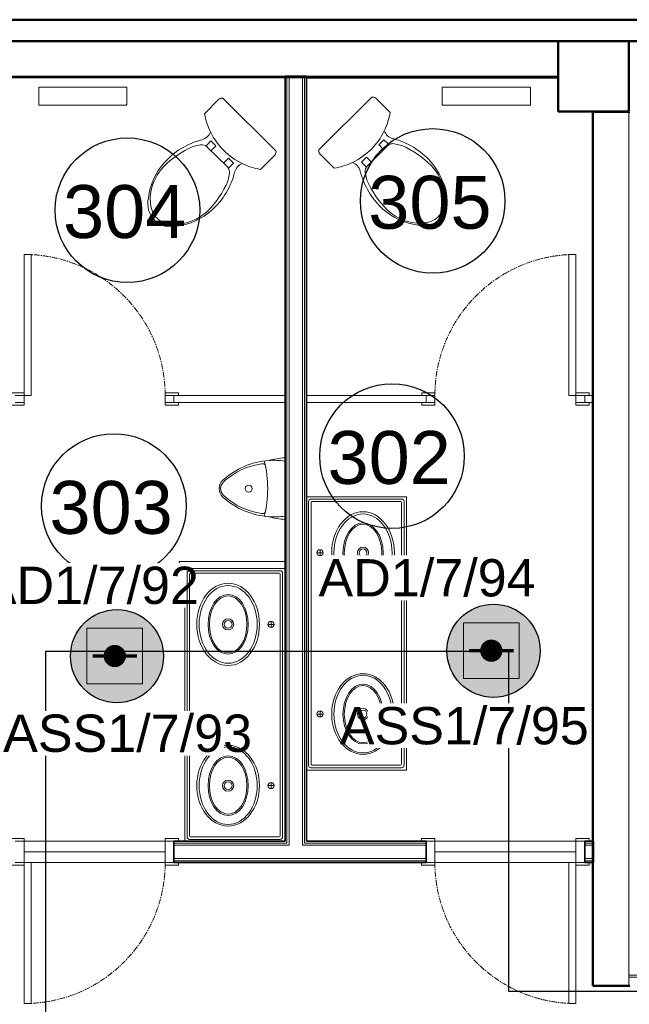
# Model space of a CAD drawing. Header units: millimetres. Extents: x -197461 to 862495, y -970068 to 63888.
# Tile 49 of 205: x -90478 to -87021, y -620227 to -614644. Entities that reach past the tile are written whole.
import ezdxf

# ---------------------------------------------------------------- set-up
doc = ezdxf.new("R2010")
doc.units = ezdxf.units.MM
doc.linetypes.add('CENTER', pattern=[50.8, 31.75, -6.35, 6.35, -6.35])
doc.layers.get('0').update_dxf_attribs({"linetype": 'CONTINUOUS'})
for name, color, linetype, lineweight in [('A-AREA-IDEN', 252, 'CONTINUOUS', 25), ('A-Door', 252, 'CONTINUOUS', 0), ('A-FLOR', 192, 'CONTINUOUS', 5), ('A-Glaz-Curt', 4, 'CONTINUOUS', 0), ('A-Wall', 252, 'CONTINUOUS', 0), ('I-WALL', 2, 'CONTINUOUS', 18), ('M-EQPM', 50, 'CONTINUOUS', 5), ('P-SANR-FIXT', 253, 'CONTINUOUS', 5), ('S-Cols', 52, 'CONTINUOUS', 0)]:
    doc.layers.add(name, color=color, linetype=linetype, lineweight=lineweight)
doc.layers.add('UAS', color=240, linetype='CONTINUOUS')
doc.styles.add('ARIAL', font='arialbd.ttf')
doc.styles.add('Arial_3', font='arial.ttf', dxfattribs={"height": 300})

# ---------------------------------------------------------------- blocks, each defined once
blk = doc.blocks.new('PBL_BIOR_pilndurvis - BIOR 1000 x 2100mm BIOR 1000 x 2100mm wc-4004867-Trešā stāva plāns uz atzīmes 6_800')
at = {"layer": 'A-Door'}
for p, q in [((-475, 20), (-475, 35)), ((-475, 35), (-400, 35)), ((-400, 20), (-450, 20)), ((-450, 20), (-400, 20)), ((-400, 35), (-400, 20)), ((-400, 20), (-400, -20)), ((400, 20), (400, 35)), ((400, 35), (475, 35)), ((450, 20), (400, 20)), ((400, -20), (400, 20)), ((400, 20), (450, 20)), ((475, 35), (475, 20)), ((-475, -35), (-475, -20)), ((-400, -35), (-475, -35)), ((-450, -20), (-400, -20)), ((-400, -20), (-450, -20)), ((-400, -20), (-400, -35)), ((360, -20), (360, -820)), ((400, -20), (360, -20)), ((400, -20), (400, -820)), ((400, -35), (400, -20)), ((400, -20), (450, -20)), ((450, -20), (400, -20)), ((475, -35), (400, -35)), ((475, -20), (475, -35)), ((400, -820), (360, -820))]:
    blk.add_line(p, q, dxfattribs=at)
at = {"layer": 'A-Door', "color": 250, "linetype": 'CENTER', "lineweight": 5}
blk.add_line((400, -20), (400, -820), dxfattribs=at)
blk.add_arc((400, -20), 800, 180, 270, dxfattribs=at)
blk = doc.blocks.new('PBL_BIOR_pilndurvis - BIOR 1000 x 2100mm BIOR 1000 x 2100mm wc-4004868-Trešā stāva plāns uz atzīmes 6_800')
at = {"layer": 'A-Door'}
for p, q in [((360, 20), (360, 820)), ((400, 820), (360, 820)), ((400, 20), (400, 820)), ((-400, 35), (-475, 35)), ((-475, 35), (-475, 20)), ((-450, 20), (-400, 20)), ((-400, 20), (-450, 20)), ((-400, 20), (-400, 35)), ((-400, -20), (-400, 20)), ((400, 20), (360, 20)), ((475, 35), (400, 35)), ((400, 35), (400, 20)), ((400, 20), (450, 20)), ((450, 20), (400, 20)), ((400, 20), (400, -20)), ((475, 20), (475, 35)), ((-475, -20), (-475, -35)), ((-475, -35), (-400, -35)), ((-400, -20), (-450, -20)), ((-450, -20), (-400, -20)), ((-400, -35), (-400, -20)), ((450, -20), (400, -20)), ((400, -20), (400, -35)), ((400, -20), (450, -20)), ((400, -35), (475, -35)), ((475, -35), (475, -20))]:
    blk.add_line(p, q, dxfattribs=at)
at = {"layer": 'A-Door', "color": 250, "linetype": 'CENTER', "lineweight": 5}
blk.add_line((400, 20), (400, 820), dxfattribs=at)
blk.add_arc((400, 20), 800, 90, 180, dxfattribs=at)
blk = doc.blocks.new('PBL_BIOR_pilndurvis - BIOR 1000 x 2100mm BIOR 1000 x 2100mm wc-4004859-Trešā stāva plāns uz atzīmes 6_800')
at = {"layer": 'A-Door'}
for p, q in [((-475, 60), (-475, 75)), ((-475, 75), (-400, 75)), ((-400, 60), (-450, 60)), ((-450, 60), (-400, 60)), ((-400, 75), (-400, 60)), ((-400, 60), (-400, -60)), ((400, 60), (400, 75)), ((400, 75), (475, 75)), ((450, 60), (400, 60)), ((400, -60), (400, 60)), ((400, 60), (450, 60)), ((475, 75), (475, 60)), ((-475, -75), (-475, -60)), ((-400, -75), (-475, -75)), ((-450, -60), (-400, -60)), ((-400, -60), (-450, -60)), ((-400, -60), (-400, -75)), ((360, -60), (360, -860)), ((400, -60), (360, -60)), ((400, -60), (400, -860)), ((400, -75), (400, -60)), ((400, -60), (450, -60)), ((450, -60), (400, -60)), ((475, -75), (400, -75)), ((475, -60), (475, -75)), ((400, -860), (360, -860))]:
    blk.add_line(p, q, dxfattribs=at)
at = {"layer": 'A-Door', "color": 250, "linetype": 'CENTER', "lineweight": 5}
blk.add_line((400, -60), (400, -860), dxfattribs=at)
blk.add_arc((400, -60), 800, 180, 270, dxfattribs=at)
blk = doc.blocks.new('PBL_BIOR_pilndurvis - BIOR 1000 x 2100mm BIOR 1000 x 2100mm wc-4004861-Trešā stāva plāns uz atzīmes 6_800')
at = {"layer": 'A-Door'}
for p, q in [((360, 60), (360, 860)), ((400, 860), (360, 860)), ((400, 60), (400, 860)), ((-400, 75), (-475, 75)), ((-475, 75), (-475, 60)), ((-450, 60), (-400, 60)), ((-400, 60), (-450, 60)), ((-400, 60), (-400, 75)), ((-400, -60), (-400, 60)), ((400, 60), (360, 60)), ((475, 75), (400, 75)), ((400, 75), (400, 60)), ((400, 60), (450, 60)), ((450, 60), (400, 60)), ((400, 60), (400, -60)), ((475, 60), (475, 75)), ((-475, -60), (-475, -75)), ((-475, -75), (-400, -75)), ((-400, -60), (-450, -60)), ((-450, -60), (-400, -60)), ((-400, -75), (-400, -60)), ((450, -60), (400, -60)), ((400, -60), (400, -75)), ((400, -60), (450, -60)), ((400, -75), (475, -75)), ((475, -75), (475, -60))]:
    blk.add_line(p, q, dxfattribs=at)
at = {"layer": 'A-Door', "color": 250, "linetype": 'CENTER', "lineweight": 5}
blk.add_line((400, 60), (400, 860), dxfattribs=at)
blk.add_arc((400, 60), 800, 90, 180, dxfattribs=at)
blk = doc.blocks.new('Toilet-Comfort_Height-Kohler-Cimarron-K_3589 - Not A Type - Load Type Catalog-1804652-Trešā stāva plāns uz atzīmes 6_800')
at = {"layer": 'P-SANR-FIXT'}
for p, q in [((211.9, 4.3), (-212, 4.3)), ((-223.8, -14.4), (-223.8, -130.8)), ((223.8, -130.8), (223.8, -15)), ((-89.9, -255.5), (-89.9, -214.7)), ((-89.9, -214.7), (-49.7, -214.7)), ((-49.7, -214.7), (-49.7, -253.8)), ((49.6, -214.7), (90, -214.7)), ((-116.1, -272), (-140, -309)), ((-80, -253.8), (80, -253.8)), ((116.1, -272), (140, -309))]:
    blk.add_line(p, q, dxfattribs=at)
for centre, radius, start, end in [((-196.8, -18.3), 27.3, 123.7395, 171.7827), ((196.8, -18.3), 27.3, 7.0436, 56.2605), ((0, 185.4), 387.4, 234.7031, 250.8624), ((0, 185.4), 387.4, 289.1376, 305.2969), ((-191.9, -209.7), 71.2, 329.1045, 24.1976), ((0, 183.9), 386, 250.7894, 289.2106), ((10066.3, -213.8), 10016.7, 180.0049, 180.22853), ((-7904.8, -229.1), 7994.8, 359.81155, 0.10344), ((191.9, -209.7), 71.2, 155.8024, 210.8955), ((234.8, -465.1), 426.1, 149.1045, 183.3444), ((-78.9, -301), 47.2, 91.4254, 142.1103), ((78.9, -301), 47.2, 37.8897, 88.5746), ((-234.8, -465.1), 426.1, 356.6556, 30.8955), ((387.8, -510.3), 564.9, 159.1237, 179.6919), ((-387.8, -510.3), 564.9, 0.3081, 20.8763), ((174.3, -468.6), 365.5, 183.3444, 218.1118), ((-174.3, -468.6), 365.5, 321.8882, 356.6556), ((105.1, -500.6), 282.3, 181.3465, 214.7495), ((-105.1, -500.6), 282.3, 325.2505, 358.6535), ((48.7, -539.7), 213.6, 214.7495, 243.1532), ((-48.7, -539.7), 213.6, 296.8468, 325.2505), ((0, -626), 132.2, 211.0388, 328.9612), ((-0.8, -637.6), 103.9, 243.1532, 270.4684), ((0.8, -637.6), 103.9, 269.5316, 296.8468)]:
    blk.add_arc(centre, radius, start, end, dxfattribs=at)
blk = doc.blocks.new('Toilet-Comfort_Height-Kohler-Cimarron-K_3589 - Not A Type - Load Type Catalog-1805338-Trešā stāva plāns uz atzīmes 6_800')
at = {"layer": 'P-SANR-FIXT'}
for p, q in [((-116.1, 272), (-140, 309)), ((116.1, 272), (140, 309)), ((-89.9, 255.5), (-89.9, 214.7)), ((-80, 253.8), (80, 253.8)), ((-49.7, 214.7), (-49.7, 253.8)), ((-89.9, 214.7), (-49.7, 214.7)), ((49.6, 214.7), (90, 214.7)), ((-223.8, 14.4), (-223.8, 130.8)), ((223.8, 130.8), (223.8, 15)), ((211.9, -4.3), (-212, -4.3))]:
    blk.add_line(p, q, dxfattribs=at)
for centre, radius, start, end in [((48.7, 539.7), 213.6, 116.8468, 145.2505), ((0, 626), 132.2, 31.0388, 148.9612), ((-0.8, 637.6), 103.9, 89.5316, 116.8468), ((0.8, 637.6), 103.9, 63.1532, 90.4684), ((-48.7, 539.7), 213.6, 34.7495, 63.1532), ((174.3, 468.6), 365.5, 141.8882, 176.6556), ((-174.3, 468.6), 365.5, 3.3444, 38.1118), ((105.1, 500.6), 282.3, 145.2505, 178.6535), ((-105.1, 500.6), 282.3, 1.3465, 34.7495), ((387.8, 510.3), 564.9, 180.3081, 200.8763), ((-387.8, 510.3), 564.9, 339.1237, 359.6919), ((234.8, 465.1), 426.1, 176.6556, 210.8955), ((-234.8, 465.1), 426.1, 329.1045, 3.3444), ((-191.9, 209.7), 71.2, 335.8024, 30.8955), ((-78.9, 301), 47.2, 217.8897, 268.5746), ((10066.3, 213.8), 10016.7, 179.77147, 179.9951), ((78.9, 301), 47.2, 271.4254, 322.1103), ((-7904.8, 229.1), 7994.8, 359.89656, 0.18845), ((191.9, 209.7), 71.2, 149.1045, 204.1976), ((0, -185.4), 387.4, 109.1376, 125.2969), ((0, -183.9), 386, 70.7894, 109.2106), ((0, -185.4), 387.4, 54.7031, 70.8624), ((-196.8, 18.3), 27.3, 188.2173, 236.2605), ((196.8, 18.3), 27.3, 303.7395, 352.9564)]:
    blk.add_arc(centre, radius, start, end, dxfattribs=at)
blk = doc.blocks.new('788507_788512_ventil compact cv22 h_ 500mm - wysokość 500mm-2149061-Trešā stāva plāns uz atzīmes 6_800')
at = {"layer": 'M-EQPM', "color": 252}
for p, q in [((0, 0), (500, 0)), ((0, 0), (0, -102)), ((500, 0), (500, -102)), ((500, -102), (0, -102))]:
    blk.add_line(p, q, dxfattribs=at)
blk = doc.blocks.new('Urinal-Wall_Mount-Kohler-Dexter-K_5452-E - Rear Spud_ 0-White-1820705-Trešā stāva plāns uz atzīmes 6_800')
at = {"layer": 'P-SANR-FIXT'}
blk.add_line((11330.5, 10708.3), (11330.6, 10358.4), dxfattribs=at)
blk.add_circle((11124.7, 10533.3), 19.7, dxfattribs=at)
for centre, radius, start, end in [((11270.8, 10257.7), 436.2, 94.2501, 132.0879), ((11249.5, 10285.3), 391.8, 99.0269, 131.5436), ((11205.7, 10580.6), 93.3, 89.4572, 100.9066), ((11206.1, 10651.2), 22.7, 79.8489, 88.7024), ((11208.6, 10662.7), 11, 27.2723, 82.4687), ((10577, 10533.2), 655.4, 346.1725, 13.8436), ((11357.8, 10268.8), 440.4, 93.5469, 105.7233), ((11270.8, 10257.7), 436.2, 82.1236, 94.2501), ((11021.8, 10533.3), 64.8, 132.0879, 227.9281), ((11019.1, 10532.1), 54, 137.4517, 178.7744), ((11021, 10528.5), 57.9, 134.3559, 136.1189), ((11276.9, 10263.7), 426.1, 132.3679, 134.0564), ((11019.1, 10534.5), 54, 181.2417, 222.5643), ((11021, 10538.1), 57.9, 223.8971, 225.6602), ((11276.8, 10803), 426.1, 225.9596, 227.6481), ((11270.7, 10809), 436.2, 227.9281, 265.7659), ((11249.5, 10781.3), 391.8, 228.4724, 260.9891), ((11205.7, 10486), 93.3, 259.1094, 270.5588), ((11206.1, 10415.4), 22.7, 271.3136, 280.1672), ((11208.7, 10404), 11, 277.5473, 332.7437), ((11270.7, 10809), 436.2, 265.7659, 277.8924), ((11357.7, 10797.9), 440.4, 254.2927, 266.4691)]:
    blk.add_arc(centre, radius, start, end, dxfattribs=at)
blk = doc.blocks.new('Sink-Vanity_Top-Kohler-Ceramic_Impressions-Oval_K2898X - Biscuit-1822671-Trešā stāva plāns uz atzīmes 6_800')
at = {"layer": 'P-SANR-FIXT'}
for p, q in [((-774.7, -0.8359), (-774.7, -568.325)), ((-761.6444, -541.0962), (-761.6444, -27.2288)), ((-747.4712, -13.0556), (747.4712, -13.0556)), ((-747.4712, -535.559), (-747.4712, -32.766)), ((-741.934, -27.2288), (741.934, -27.2288)), ((747.4712, -32.766), (747.4712, -535.559)), ((761.6444, -27.2288), (761.6444, -541.0962)), ((774.7, -568.325), (774.7, -0.8359)), ((-474.726, -78.74), (-439.674, -78.74)), ((-474.726, -78.74), (-439.674, -78.74)), ((-474.726, -78.74), (-439.674, -78.74)), ((-457.2, -61.214), (-457.2, -96.266)), ((-457.2, -61.214), (-457.2, -96.266)), ((-457.2, -61.214), (-457.2, -96.266)), ((439.674, -78.74), (474.726, -78.74)), ((439.674, -78.74), (474.726, -78.74)), ((439.674, -78.74), (474.726, -78.74)), ((457.2, -61.214), (457.2, -96.266)), ((457.2, -61.214), (457.2, -96.266)), ((457.2, -61.214), (457.2, -96.266)), ((747.4712, -555.2694), (-747.4712, -555.2694)), ((741.934, -541.0962), (-741.934, -541.0962)), ((-774.7, -568.325), (774.7, -568.325))]:
    blk.add_line(p, q, dxfattribs=at)
for centre in [(-457.2, -322.2625), (457.2, -322.2625)]:
    blk.add_circle(centre, 31.75, dxfattribs=at)
for centre, radius, start, end in [((-747.4712, -27.2288), 14.1732, 90, 180), ((-741.934, -32.766), 5.5372, 90, 180), ((741.934, -32.766), 5.5372, 0, 90), ((747.4712, -27.2288), 14.1732, 360, 90), ((-457.2, -78.74), 17.526, 0, 180), ((-457.2, -78.74), 17.526, 180, 0), ((457.2, -78.74), 17.526, 0, 180), ((457.2, -78.74), 17.526, 180, 0), ((-457.2, -322.2625), 22.225, 0, 180), ((-457.2, -322.2625), 22.225, 180, 360), ((457.2, -322.2625), 22.225, 0, 180), ((457.2, -322.2625), 22.225, 180, 0), ((-747.4712, -541.0962), 14.1732, 180, 270), ((-741.934, -535.559), 5.5372, 180, 270), ((741.934, -535.559), 5.5372, 270, 360), ((747.4712, -541.0962), 14.1732, 270, 360)]:
    blk.add_arc(centre, radius, start, end, dxfattribs=at)
for centre, major_axis, ratio in [((-457.2, -322.2625), (-228.7587, 0), 0.777238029), ((-457.2, -322.2625), (-220.1227, 0), 0.748305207), ((457.2, -322.2625), (233.2037, 0), 0.762423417), ((457.2, -322.2625), (220.1227, 0), 0.748305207), ((-457.2, -322.2625), (-169.3227, 0), 0.67279205), ((-457.2, -322.2625), (-161.7027, 0), 0.657372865), ((457.2, -322.2625), (-169.3227, 0), 0.67279205), ((457.2, -322.2625), (-161.7027, 0), 0.657372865)]:
    blk.add_ellipse(centre, major_axis=major_axis, ratio=ratio, dxfattribs=at)
blk = doc.blocks.new('Sink-Vanity_Top-Kohler-Ceramic_Impressions-Oval_K2898X - Biscuit-1823376-Trešā stāva plāns uz atzīmes 6_800')
at = {"layer": 'P-SANR-FIXT'}
for p, q in [((-772.4679, 568.325), (774.7, 568.325)), ((-761.6444, 541.0962), (-761.6444, 27.2288)), ((747.4712, 555.2694), (-747.4712, 555.2694)), ((-747.4712, 535.559), (-747.4712, 32.766)), ((741.934, 541.0962), (-741.934, 541.0962)), ((747.4712, 32.766), (747.4712, 535.559)), ((761.6444, 27.2288), (761.6444, 541.0962)), ((-474.726, 78.74), (-439.674, 78.74)), ((-474.726, 78.74), (-439.674, 78.74)), ((-474.726, 78.74), (-439.674, 78.74)), ((-457.2, 61.214), (-457.2, 96.266)), ((-457.2, 61.214), (-457.2, 96.266)), ((-457.2, 61.214), (-457.2, 96.266)), ((439.674, 78.74), (474.726, 78.74)), ((439.674, 78.74), (474.726, 78.74)), ((439.674, 78.74), (474.726, 78.74)), ((457.2, 61.214), (457.2, 96.266)), ((457.2, 61.214), (457.2, 96.266)), ((457.2, 61.214), (457.2, 96.266)), ((774.7, 0), (-772.489, 0)), ((-747.4712, 13.0556), (747.4712, 13.0556)), ((-741.934, 27.2288), (741.934, 27.2288))]:
    blk.add_line(p, q, dxfattribs=at)
for centre in [(-457.2, 322.2625), (457.2, 322.2625)]:
    blk.add_circle(centre, 31.75, dxfattribs=at)
for centre, radius, start, end in [((-747.4712, 541.0962), 14.1732, 90, 180), ((-741.934, 535.559), 5.5372, 90, 180), ((741.934, 535.559), 5.5372, 0, 90), ((747.4712, 541.0962), 14.1732, 0, 90), ((-457.2, 322.2625), 22.225, 360, 180), ((457.2, 322.2625), 22.225, 360, 180), ((-457.2, 322.2625), 22.225, 180, 360), ((457.2, 322.2625), 22.225, 180, 360), ((-457.2, 78.74), 17.526, 360, 180), ((-457.2, 78.74), 17.526, 180, 360), ((457.2, 78.74), 17.526, 360, 180), ((457.2, 78.74), 17.526, 180, 360), ((-747.4712, 27.2288), 14.1732, 180, 270), ((-741.934, 32.766), 5.5372, 180, 270), ((741.934, 32.766), 5.5372, 270, 0), ((747.4712, 27.2288), 14.1732, 270, 0)]:
    blk.add_arc(centre, radius, start, end, dxfattribs=at)
for centre, major_axis, ratio in [((-457.2, 322.2625), (228.7587, 0), 0.777238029), ((-457.2, 322.2625), (220.1227, 0), 0.748305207), ((457.2, 322.2625), (233.2037, 0), 0.762423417), ((457.2, 322.2625), (220.1227, 0), 0.748305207), ((-457.2, 322.2625), (169.3227, 0), 0.67279205), ((-457.2, 322.2625), (161.7027, 0), 0.657372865), ((457.2, 322.2625), (169.3227, 0), 0.67279205), ((457.2, 322.2625), (161.7027, 0), 0.657372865)]:
    blk.add_ellipse(centre, major_axis=major_axis, ratio=ratio, dxfattribs=at)
blk = doc.blocks.new('System Panel - pbl - bior - geze starpsienas stiklojums-3926503-Trešā stāva plāns uz atzīmes 6_800')
at = {"layer": 'A-Glaz-Curt', "lineweight": 18}
for p, q in [((49.8, 10), (-49.8, 10)), ((-49.8, 10), (-49.8, 0)), ((-49.8, 0), (49.8, 0)), ((49.8, 0), (49.8, 10))]:
    blk.add_line(p, q, dxfattribs=at)
blk = doc.blocks.new('PBL_telpnu_numeracija_0001 - PBL telpas NUMERĀCIJA-1342367-Trešā stāva plāns uz atzīmes 6_800')
at = {"layer": 'A-AREA-IDEN'}
blk.add_circle((0.034, 0.024), 2.733, dxfattribs=at)
blk = doc.blocks.new('AD-proj')
at = {"lineweight": 5}
blk.add_lwpolyline([(-250, -250), (250, -250), (250, 250), (-250, 250)], close=True, dxfattribs=at)
at = {"const_width": 100}
blk.add_lwpolyline([(-50, 0, 1), (50, 0, 1)], format="xyb", close=True, dxfattribs=at)
at = {"const_width": 30}
blk.add_lwpolyline([(-200, 0), (200, 0)], dxfattribs=at)

msp = doc.modelspace()

# ---------------------------------------------------------------- hatches: boundary and pattern name
at = {"layer": 'A-Wall', "true_color": 0x636466}
h = msp.add_hatch(color=251, dxfattribs=at)
h.paths.add_polyline_path([(-93018.52169, -614970.56884), (-90650.71338, -614969.45464), (-90650.71338, -614965.49119), (-93018.52184, -614965.84147)], flags=0)
h.paths.add_polyline_path([(-90575.71338, -614970.48873), (-88972.47931, -614970.43582), (-88972.47931, -614965.43615), (-90575.71338, -614965.56884)], flags=0)
h.paths.add_polyline_path([(-88852.47931, -614970.43222), (-87428.52185, -614970.38552), (-87428.52185, -614965.38552), (-88852.47931, -614965.56884), (-88852.47931, -614970.39735)], flags=0)
for points in [[(-87228.52677, -620123.01745), (-87223.52677, -620122.86347), (-87224.00402, -615170.51378), (-87228.52677, -615171.64859), (-87228.52677, -620119.35099)], [(-87023.52677, -620123.01745), (-87018.52677, -620122.93802), (-87018.52677, -615170.50706), (-87023.52677, -615171.30086), (-87023.52677, -620122.93802)]]:
    msp.add_hatch(color=251, dxfattribs=at).paths.add_polyline_path(points, flags=0)
at = {"layer": 'UAS', "lineweight": 50, "true_color": 0xffffff}
h = msp.add_hatch(color=7, dxfattribs=at)
h.dxf.hatch_style = 1
h.paths.add_polyline_path([(-87771.9134, -618221.96547, -1), (-87835.00033, -618221.96547, -1)], flags=0)
h.paths.add_polyline_path([(-87961.1742, -618064.24813), (-87961.1742, -618379.6828), (-87645.73953, -618379.6828), (-87645.73953, -618064.24813)], flags=16)
h.paths.add_polyline_path([(-87526.87569, -618222.68264, 1), (-88054.923, -618222.68264, 1)])
h.paths.add_polyline_path([(-87645.73953, -618379.6828), (-87961.1742, -618379.6828), (-87961.1742, -618064.24813), (-87645.73953, -618064.24813)], flags=16)
h = msp.add_hatch(color=7, dxfattribs=at)
h.dxf.hatch_style = 1
h.paths.add_polyline_path([(-89907.35411, -618252.45057, -1), (-89970.44105, -618252.45057, -1)], flags=0)
h.paths.add_polyline_path([(-90096.61491, -618094.73323), (-90096.61491, -618410.1679), (-89781.18025, -618410.1679), (-89781.18025, -618094.73323)], flags=16)
h.paths.add_polyline_path([(-89662.31641, -618253.16774, 1), (-90190.36371, -618253.16774, 1)])
h.paths.add_polyline_path([(-89781.18025, -618410.1679), (-90096.61491, -618410.1679), (-90096.61491, -618094.73323), (-89781.18025, -618094.73323)], flags=16)

# ---------------------------------------------------------------- linework, layer by layer
at = {"layer": 'A-FLOR', "color": 251, "true_color": 0x636466}
for p, q in [((-88972.47931, -614975.8449), (-89793.88402, -614970.46309)), ((-87423.52183, -614976.11058), (-88852.47931, -614976.11073)), ((-87423.52185, -614965.38535), (-87428.52185, -614965.38552)), ((-87224.0034, -615170.5138), (-87224.0034, -615165.5138)), ((-87223.31524, -615170.51378), (-87223.31524, -615165.51699)), ((-90453.21338, -619362.60395), (-89653.21338, -619362.60395)), ((-89653.21338, -619362.60395), (-90453.21338, -619362.60395)), ((-88123.52677, -619362.60395), (-87323.52677, -619362.60395))]:
    msp.add_line(p, q, dxfattribs=at)
at = {"layer": 'A-Wall', "color": 251, "lineweight": 50, "true_color": 0x636466}
for p, q in [((-86798.40712, -614644.49984), (-93673.53238, -614644.72531)), ((-93673.52841, -614765.72531), (-86798.40315, -614765.49984)), ((-87428.52841, -614765.38552), (-93018.52841, -614765.56884)), ((-93018.52169, -614970.56884), (-87428.52169, -614970.38552)), ((-87228.52677, -615170.51395), (-87228.52677, -620123.01745)), ((-87228.52677, -620123.01745), (-87018.52677, -620123.01745))]:
    msp.add_line(p, q, dxfattribs=at)
at = {"layer": 'A-Wall', "color": 251, "lineweight": 5, "true_color": 0x636466}
for p, q in [((-86798.40708, -614645.49984), (-93673.53234, -614645.72531)), ((-87428.52169, -614970.38552), (-87428.52841, -614765.38552)), ((-87428.52185, -614965.38552), (-93018.52185, -614965.56884)), ((-88962.47931, -614965.43418), (-88962.47931, -619312.60395)), ((-88949.97931, -614965.43418), (-88949.97931, -619325.10395)), ((-88874.97931, -614965.43418), (-88874.97931, -619325.10395)), ((-88862.47931, -614965.43418), (-88862.47931, -619312.60395)), ((-87223.52677, -615170.51378), (-87223.52677, -620123.01745)), ((-87023.52677, -615170.50722), (-87023.52677, -620123.01745)), ((-89603.21338, -619312.60395), (-88962.47931, -619312.60395)), ((-88862.47931, -619312.60395), (-88173.52677, -619312.60395)), ((-87273.52677, -619312.60395), (-87223.52677, -619312.60395)), ((-89603.21338, -619325.10395), (-88949.97931, -619325.10395)), ((-88874.97931, -619325.10395), (-88173.52677, -619325.10395)), ((-87273.52677, -619325.10395), (-87223.52677, -619325.10395)), ((-89603.21338, -619400.10395), (-88173.52677, -619400.10395)), ((-89603.21338, -619412.60395), (-88173.52677, -619412.60395)), ((-87273.52677, -619400.10395), (-87223.52677, -619400.10395)), ((-87273.52677, -619412.60395), (-87223.52677, -619412.60395))]:
    msp.add_line(p, q, dxfattribs=at)
at = {"layer": 'A-Wall', "color": 251, "true_color": 0x636466}
msp.add_line((-87018.52677, -615170.50706), (-87228.52677, -615170.51395), dxfattribs=at)
at = {"layer": 'I-WALL', "color": 251, "lineweight": 35, "true_color": 0x636466}
for p, q in [((-88852.47931, -614965.43418), (-88972.47931, -614965.43418)), ((-88972.47931, -614965.43418), (-88972.47931, -619302.60395)), ((-88852.47931, -619302.60395), (-88852.47931, -614965.43418)), ((-88972.47931, -619302.60395), (-89603.21338, -619302.60395)), ((-89603.21338, -619302.60395), (-89603.21338, -619422.60395)), ((-88173.52677, -619302.60395), (-88852.47931, -619302.60395)), ((-88173.52677, -619422.60395), (-88173.52677, -619302.60395)), ((-87223.52677, -619302.60395), (-87273.52677, -619302.60395)), ((-87273.52677, -619302.60395), (-87273.52677, -619422.60395)), ((-87223.52677, -619422.60395), (-87223.52677, -619302.60395)), ((-89603.21338, -619422.60395), (-88173.52677, -619422.60395)), ((-87273.52677, -619422.60395), (-87223.52677, -619422.60395))]:
    msp.add_line(p, q, dxfattribs=at)
at = {"layer": 'I-WALL', "color": 251, "true_color": 0x636466}
for p, q in [((-88972.47931, -616775.43607), (-89603.21338, -616775.43607)), ((-89603.21338, -616775.43607), (-89603.21338, -616815.43607)), ((-88173.46184, -616775.37551), (-88852.47931, -616775.37551)), ((-88173.46184, -616815.37551), (-88173.46184, -616775.37551)), ((-87223.46184, -616775.37551), (-87273.46184, -616775.37551)), ((-87273.46184, -616775.37551), (-87273.46184, -616815.37551)), ((-87223.46184, -616815.37551), (-87223.46184, -616775.37551)), ((-89603.21338, -616815.43607), (-88972.47931, -616815.43607)), ((-88852.47931, -616815.37551), (-88173.46184, -616815.37551)), ((-87273.46184, -616815.37551), (-87223.46184, -616815.37551)), ((-88973.71939, -617715.43607), (-89573.71939, -617715.43607)), ((-89573.71939, -617715.43607), (-89573.71939, -617755.43607)), ((-88973.71939, -617755.43607), (-88973.71939, -617715.43607)), ((-89573.71939, -617755.43607), (-88973.71939, -617755.43607))]:
    msp.add_line(p, q, dxfattribs=at)
at = {"layer": 'I-WALL', "color": 251, "lineweight": 5, "true_color": 0x636466}
for p, q in [((-90453.21338, -619302.60395), (-89653.21338, -619302.60395)), ((-88123.52677, -619302.60395), (-87323.52677, -619302.60395)), ((-89653.21338, -619422.60395), (-90453.21338, -619422.60395)), ((-87323.52677, -619422.60395), (-88123.52677, -619422.60395))]:
    msp.add_line(p, q, dxfattribs=at)
at = {"layer": 'S-Cols', "color": 251, "lineweight": 50, "true_color": 0x636466}
for p, q in [((-87023.52841, -614765.50722), (-87423.52841, -614765.52034)), ((-87423.52841, -614765.52034), (-87423.51529, -615165.52034)), ((-87023.51529, -615165.50722), (-87023.52841, -614765.50722)), ((-87423.51529, -615165.52034), (-87023.51529, -615165.50722))]:
    msp.add_line(p, q, dxfattribs=at)
at = {"layer": 'UAS', "color": 1}
msp.add_lwpolyline([(-101214.70617, -618239.46358), (-92336.61742, -618239.46358), (-92336.61742, -617403.59883), (-92042.96733, -617403.59883), (-92042.96733, -621588.7637), (-90329.4581, -621588.7637), (-90329.4581, -618225.19455), (-87705.7225, -618225.19455), (-87705.7225, -620151.90299), (-85617.91102, -620151.90299), (-85617.91102, -619415.30952), (-85581.01424, -619415.30952), (-85581.01424, -620141.91745), (-84119.4954, -620141.91745), (-84119.4954, -619132.79386), (-82622.5404, -619132.79386), (-82622.5404, -619227.75383), (-84052.62396, -619227.75383), (-84052.62396, -620395.00498), (-84745.53402, -620395.00498), (-84745.53402, -620474.13829), (-84047.67052, -620474.13829), (-84047.67052, -623108.87432), (-84199.25848, -623212.42909)], dxfattribs=at)
at = {"layer": 'UAS', "color": 1, "lineweight": 30}
for centre in [(-87790.89934, -618222.68264), (-89926.34006, -618253.16774)]:
    msp.add_circle(centre, 264.02365, dxfattribs=at)

# ---------------------------------------------------------------- block references
at = {"layer": 'A-AREA-IDEN', "color": 251, "true_color": 0x636466, "xscale": 149.9999999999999, "yscale": 149.9999999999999, "zscale": 149.9999999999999}
for p in [(-88141.20917, -615675.67438), (-89872.28095, -615728.17446), (-88372.05406, -617122.45821), (-89949.12343, -617405.47674)]:
    msp.add_blockref('PBL_telpnu_numeracija_0001 - PBL telpas NUMERĀCIJA-1342367-Trešā stāva plāns uz atzīmes 6_800', p, dxfattribs=at)
at = {"layer": 'A-Door', "color": 251, "true_color": 0x636466, "rotation": 180}
for name, p in [('PBL_BIOR_pilndurvis - BIOR 1000 x 2100mm BIOR 1000 x 2100mm wc-4004867-Trešā stāva plāns uz atzīmes 6_800', (-90053.21338, -616795.43607)), ('PBL_BIOR_pilndurvis - BIOR 1000 x 2100mm BIOR 1000 x 2100mm wc-4004861-Trešā stāva plāns uz atzīmes 6_800', (-90053.21338, -619362.60395))]:
    msp.add_blockref(name, p, dxfattribs=at)
at = {"layer": 'A-Door', "color": 251, "true_color": 0x636466}
for name, p in [('PBL_BIOR_pilndurvis - BIOR 1000 x 2100mm BIOR 1000 x 2100mm wc-4004868-Trešā stāva plāns uz atzīmes 6_800', (-87723.46184, -616795.37551)), ('PBL_BIOR_pilndurvis - BIOR 1000 x 2100mm BIOR 1000 x 2100mm wc-4004859-Trešā stāva plāns uz atzīmes 6_800', (-87723.52677, -619362.60395))]:
    msp.add_blockref(name, p, dxfattribs=at)
at = {"layer": 'A-Glaz-Curt', "color": 251, "true_color": 0x636466, "rotation": 180}
msp.add_blockref('System Panel - pbl - bior - geze starpsienas stiklojums-3926503-Trešā stāva plāns uz atzīmes 6_800', (-86973.76509, -620062.57517), dxfattribs=at)
at = {"layer": 'M-EQPM', "color": 251, "true_color": 0x636466, "rotation": 0.001879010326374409}
for p in [(-90370.13337, -615026.30674), (-88081.87949, -615026.32739)]:
    msp.add_blockref('788507_788512_ventil compact cv22 h_ 500mm - wysokość 500mm-2149061-Trešā stāva plāns uz atzīmes 6_800', p, dxfattribs=at)
at = {"layer": 'P-SANR-FIXT', "color": 251, "true_color": 0x636466}
for name, p, rotation in [('Toilet-Comfort_Height-Kohler-Cimarron-K_3589 - Not A Type - Load Type Catalog-1804652-Trešā stāva plāns uz atzīmes 6_800', (-88627.8547, -615236.20806), 44.79172719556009), ('Toilet-Comfort_Height-Kohler-Cimarron-K_3589 - Not A Type - Load Type Catalog-1805338-Trešā stāva plāns uz atzīmes 6_800', (-89178.56414, -615242.5429), 135.2082728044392), ('Sink-Vanity_Top-Kohler-Ceramic_Impressions-Oval_K2898X - Biscuit-1822671-Trešā stāva plāns uz atzīmes 6_800', (-88853.31524, -618124.27072), 89.9999999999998), ('Sink-Vanity_Top-Kohler-Ceramic_Impressions-Oval_K2898X - Biscuit-1823376-Trešā stāva plāns uz atzīmes 6_800', (-88973.81332, -618530.13607), 89.99999999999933)]:
    msp.add_blockref(name, p, dxfattribs=dict(at, rotation=rotation))
msp.add_blockref('Urinal-Wall_Mount-Kohler-Dexter-K_5452-E - Rear Spud_ 0-White-1820705-Trešā stāva plāns uz atzīmes 6_800', (-100304.20668, -627836.51582), dxfattribs=at)
at = {"layer": 'UAS', "xscale": 0.6308693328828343, "yscale": 0.6308693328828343, "zscale": 0.6308693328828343}
for p in [(-87803.45686, -618221.96547), (-89938.89758, -618252.45057)]:
    msp.add_blockref('AD-proj', p, dxfattribs=at)

# ---------------------------------------------------------------- texts
at = {"layer": 'A-AREA-IDEN', "color": 251, "lineweight": 9, "true_color": 0x636466, "char_height": 300, "width": 865.8225, "attachment_point": 1, "style": 'Arial_3'}
for s, insert in [('304', (-90232.40105, -615582.29528)), ('305', (-88501.32927, -615529.7952)), ('302', (-88732.17416, -616976.57903)), ('303', (-90309.24353, -617259.59756))]:
    msp.add_mtext(s, dxfattribs=dict(at, insert=insert))

# ---------------------------------------------------------------- next in the draw order: texts
at = {"layer": 'UAS', "color": 251, "linetype": 'Continuous', "lineweight": 20, "true_color": 0x636466, "char_height": 211.4384766, "width": 1051.7117129, "attachment_point": 5, "style": 'ARIAL', "bg_fill": 3, "box_fill_scale": 1.1, "bg_fill_color": 256, "bg_fill_transparency": 0}
for s, insert in [('\\A1;{\\fArial|b0|i0|c186|p34;\\C1;AD1/7/94}', (-88168.00512, -617810.27937)), ('\\A1;{\\fArial|b0|i0|c186|p34;\\C1;AD1/7/92}', (-90077.54767, -617852.92394)), ('\\A1;{\\fArial|b0|i0|c186|p34;\\C1;ASS1/7/95}', (-87956.83009, -618648.79538)), ('\\A1;{\\fArial|b0|i0|c186|p34;\\C1;ASS1/7/93}', (-89866.37264, -618691.43996))]:
    msp.add_mtext(s, dxfattribs=dict(at, insert=insert))

doc.saveas('drawing.dxf')
